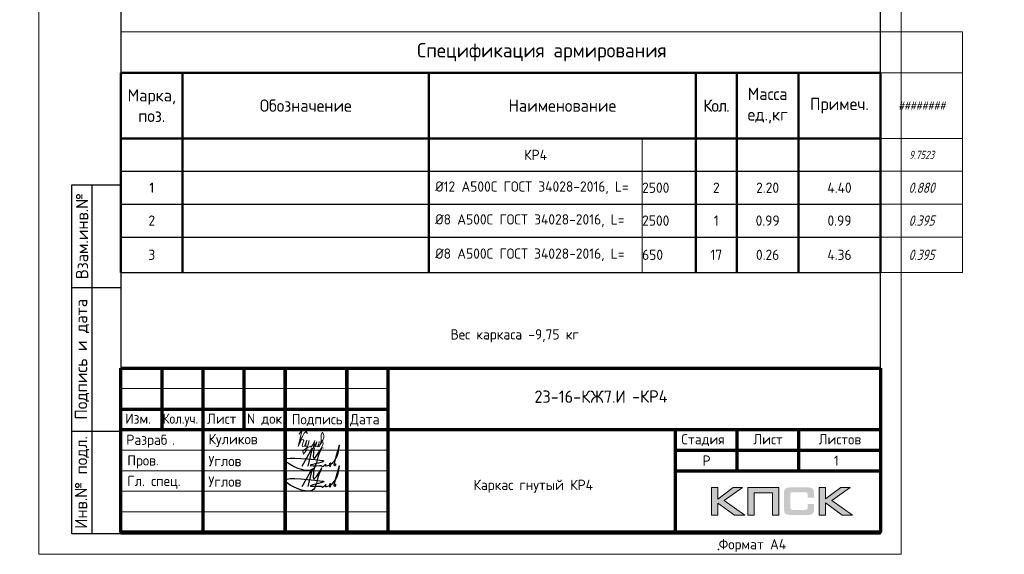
# Model space of a CAD drawing. Header units: millimetres. Extents: x 251864 to 617215, y -272865 to -46010.
# Tile 30 of 53: x 443689 to 467671, y -204320 to -191301. Entities that reach past the tile are written whole.
import ezdxf
from ezdxf.enums import TextEntityAlignment as Align

# ---------------------------------------------------------------- set-up
doc = ezdxf.new("R2010")
doc.units = ezdxf.units.MM
doc.layers.get('Defpoints').update_dxf_attribs({"color": 140})
for name, color, linetype, lineweight in [('АС-Таблицы', 7, 'Continuous', 20), ('Выноски', 20, 'Continuous', 20), ('Размеры', 54, 'Continuous', 20), ('Рамка', 7, 'Continuous', 70), ('СО_ОСНОВНАЯ_060', 142, 'Continuous', 60), ('Текст', 41, 'Continuous', 30), ('ТОНКИЕ', 7, 'Continuous', 9)]:
    doc.layers.add(name, color=color, linetype=linetype, lineweight=lineweight)
doc.layers.add('ТОЛСТЫЕ_ОСНОВНЫЕ', color=6, linetype='Continuous')
doc.styles.add('AC-Размерный', font='isocpeur.TTF', dxfattribs={"width": 0.8, "oblique": 15})
doc.styles.add('GOST-2.304_Type-B', font='GOST_Common.ttf')
doc.styles.add('style1', font='GOST_Common.ttf', dxfattribs={"height": 500})
doc.styles.add('ГОСТ', font='GOST_Common.ttf')

# ---------------------------------------------------------------- blocks, each defined once
blk = doc.blocks.new('Роспись')
at = {"layer": 'Текст', "color": 7}
blk.add_lwpolyline([(4.18, 0.67), (6.68, 5.03), (5.62, 0.66)], dxfattribs=at)
for points in [[(7.11, 5.14), (7.17, 2.59), (9.02, 5.2), (8.57, 4.35), (6.55, -0.29), (0.19, 1.88), (9.09, 2.02)], [(11.23, 1.12), (12.72, 3.08), (13.28, 5.66), (11.96, 0.97)], [(9.09, 2.02), (9.4, 1.96), (6.15, 0.84), (8.42, 0.77), (8.9, 0.77)], [(8.9, 0.77), (8.97, 0.64), (9.94, 1.16)], [(9.94, 1.16), (9.82, 0.79), (10.85, 0.93)], [(10.85, 0.93), (11.13, 1.44), (11.23, 1.11), (10.92, 0.57), (10.85, 0.93)], [(11.23, 1.12), (11.03, 1.05), (10.98, 1.33), (11.05, 1.41)], [(11.96, 0.97), (12.16, 0.71), (12.34, 1.19), (12.03, 1.14), (11.96, 0.97)]]:
    blk.add_spline(points, degree=3, dxfattribs=at)
blk = doc.blocks.new('11')
at = {"layer": 'Выноски'}
for p, q in [((47885, 66608), (47944, 66700)), ((47944, 66700), (47962, 66737)), ((47962, 66737), (47989, 66781)), ((47989, 66781), (48016, 66806)), ((48016, 66806), (48038, 66823)), ((48038, 66823), (48060, 66786)), ((48060, 66786), (48058, 66769))]:
    blk.add_line(p, q, dxfattribs=at)
blk.add_lwpolyline([(47863, 66761), (47937, 66865), (47843, 66458), (47885, 66564), (47905, 66616), (47954, 66628), (47979, 66606), (47957, 66539), (47937, 66487), (47947, 66458), (47991, 66470), (48051, 66611), (48041, 66569), (48023, 66505), (48023, 66448), (48065, 66448), (48090, 66529), (48110, 66608), (48043, 66369), (47972, 66275), (47954, 66344), (47991, 66389), (48078, 66431), (48142, 66470), (48154, 66441), (48204, 66512), (48246, 66606), (48209, 66455), (48204, 66418), (48295, 66574), (48265, 66463), (48265, 66455), (48312, 66453), (48342, 66529), (48347, 66584), (48337, 66465), (48349, 66453), (48401, 66569), (48443, 66616), (48461, 66678), (48466, 66727), (48436, 66811), (48399, 66754), (48399, 66618), (48389, 66549), (48374, 66507), (48416, 66564), (48441, 66576), (48451, 66524), (48433, 66482), (48419, 66453), (48424, 66428), (48458, 66421)], dxfattribs=at)
blk = doc.blocks.new('штамп2')
h = blk.add_hatch(color=0)
h.paths.add_polyline_path([(328185, -69575), (328071, -69575), (327885, -69715), (327885, -69575), (327806, -69575), (327806, -69911), (327885, -69911), (327885, -69764), (328086, -69911), (328212, -69911), (327962, -69733)])
h.paths.add_polyline_path([(328326, -69638), (328549, -69638), (328549, -69911), (328627, -69911), (328627, -69575), (328543, -69575), (328248, -69575), (328248, -69655), (328248, -69911), (328326, -69911)])
h.paths.add_polyline_path([(329196, -69573), (329117, -69573), (329117, -69910), (329196, -69910), (329196, -69762), (329397, -69910), (329523, -69910), (329273, -69732), (329496, -69573), (329382, -69573), (329196, -69713)])
at = {"true_color": 0x5f007f}
blk.add_hatch(color=206, dxfattribs=at).paths.add_polyline_path([(329051, -69611), (329050, -69607), (329049, -69604), (329047, -69601), (329045, -69598), (329044, -69595), (329042, -69593), (329040, -69590), (329038, -69588), (329035, -69587), (329032, -69584), (329029, -69583), (329025, -69581), (329022, -69580), (329018, -69579), (329014, -69578), (329005, -69576), (328996, -69574), (328985, -69574), (328973, -69573), (328773, -69573), (328761, -69574), (328751, -69574), (328741, -69576), (328732, -69578), (328728, -69579), (328724, -69580), (328720, -69581), (328717, -69583), (328714, -69584), (328711, -69587), (328709, -69588), (328706, -69590), (328704, -69593), (328702, -69595), (328700, -69598), (328699, -69601), (328697, -69604), (328696, -69607), (328695, -69611), (328694, -69615), (328692, -69623), (328690, -69632), (328689, -69642), (328689, -69653), (328689, -69830), (328689, -69841), (328690, -69851), (328692, -69860), (328694, -69869), (328695, -69872), (328696, -69876), (328697, -69879), (328699, -69882), (328700, -69885), (328702, -69888), (328704, -69890), (328706, -69893), (328709, -69895), (328711, -69897), (328714, -69898), (328717, -69900), (328720, -69902), (328724, -69903), (328728, -69904), (328732, -69905), (328741, -69907), (328751, -69908), (328761, -69909), (328773, -69910), (328973, -69910), (328985, -69909), (328996, -69909), (329005, -69907), (329014, -69906), (329018, -69904), (329022, -69903), (329025, -69902), (329029, -69900), (329032, -69899), (329035, -69897), (329038, -69895), (329040, -69893), (329042, -69891), (329044, -69888), (329045, -69886), (329047, -69882), (329049, -69879), (329050, -69876), (329051, -69872), (329053, -69869), (329054, -69860), (329056, -69851), (329057, -69841), (329057, -69830), (329057, -69774), (328978, -69774), (328978, -69820), (328978, -69823), (328978, -69826), (328977, -69829), (328977, -69831), (328976, -69834), (328975, -69836), (328973, -69838), (328971, -69840), (328970, -69841), (328968, -69843), (328965, -69844), (328963, -69845), (328960, -69845), (328957, -69846), (328954, -69846), (328951, -69847), (328789, -69847), (328787, -69846), (328784, -69846), (328782, -69845), (328780, -69844), (328778, -69842), (328776, -69841), (328774, -69839), (328773, -69837), (328772, -69835), (328771, -69833), (328770, -69831), (328769, -69828), (328768, -69823), (328767, -69819), (328767, -69657), (328767, -69654), (328768, -69652), (328769, -69649), (328769, -69647), (328770, -69645), (328771, -69643), (328772, -69641), (328774, -69639), (328775, -69638), (328777, -69637), (328779, -69636), (328781, -69635), (328784, -69634), (328786, -69634), (328789, -69634), (328792, -69634), (328951, -69634), (328954, -69634), (328957, -69634), (328960, -69635), (328962, -69635), (328965, -69636), (328967, -69637), (328969, -69639), (328971, -69640), (328973, -69643), (328974, -69645), (328976, -69647), (328977, -69649), (328977, -69652), (328978, -69654), (328978, -69657), (328978, -69661), (328978, -69698), (329057, -69698), (329057, -69653), (329057, -69642), (329056, -69632), (329054, -69623), (329052, -69615)])
at = {"color": 0, "lineweight": 0}
for points in [[(327806, -69911), (327806, -69575), (327885, -69575), (327885, -69715), (328071, -69575), (328185, -69575), (327962, -69733), (328212, -69911), (328086, -69911), (327885, -69764), (327885, -69911), (327806, -69911)], [(328326, -69911), (328326, -69638), (328549, -69638), (328549, -69911), (328627, -69911), (328627, -69575), (328543, -69575), (328248, -69575), (328248, -69655), (328248, -69911), (328326, -69911)], [(329117, -69910), (329117, -69573), (329196, -69573), (329196, -69713), (329382, -69573), (329496, -69573), (329273, -69732), (329523, -69910), (329397, -69910), (329196, -69762), (329196, -69910), (329117, -69910)]]:
    blk.add_lwpolyline(points, close=True, dxfattribs=at)
at = {"layer": 'Рамка'}
for p, q in [((320616, -68120), (329866, -68120)), ((321616, -70120), (321616, -68120)), ((322616, -70120), (322616, -68120)), ((322616, -68120), (322616, -70120)), ((323366, -68120), (323366, -70120)), ((323366, -70120), (323366, -68120)), ((323866, -68120), (323866, -70120)), ((320616, -68620), (323866, -68620)), ((320616, -68870), (323866, -68870)), ((327366, -68870), (327366, -70120)), ((327366, -69120), (329866, -69120)), ((327366, -69120), (329866, -69120))]:
    blk.add_line(p, q, dxfattribs=at)
at = {"layer": 'Рамка', "color": 7}
for p, q in [((321116, -68870), (321116, -68120)), ((322116, -68870), (322116, -68120)), ((320616, -68870), (329866, -68870)), ((328116, -68870), (328116, -69370)), ((328866, -68870), (328866, -69370)), ((327366, -69370), (329866, -69370))]:
    blk.add_line(p, q, dxfattribs=at)
at = {"layer": 'Рамка', "color": 7, "lineweight": 15}
for p, q in [((320616, -68370), (323866, -68370)), ((320616, -69120), (323866, -69120)), ((320616, -69370), (323866, -69370)), ((320616, -69620), (323866, -69620)), ((320616, -69620), (323866, -69620)), ((320616, -69870), (323866, -69870))]:
    blk.add_line(p, q, dxfattribs=at)
at = {"layer": 'Рамка'}
blk.add_lwpolyline([(329866, -68120), (329866, -70120), (320616, -70120), (320616, -68120)], dxfattribs=at)
at = {"color": 18, "true_color": 0x000000, "xscale": 50, "yscale": 50, "zscale": 50}
for p in [(322612, -69347), (322612, -69597)]:
    blk.add_blockref('Роспись', p, dxfattribs=at)
at = {"layer": 'Выноски', "xscale": 0.5, "yscale": 0.5, "zscale": 0.5}
blk.add_blockref('11', (298854, -102305), dxfattribs=at)
at = {"color": 7, "style": 'ГОСТ'}
for s, p in [('Разраб', (320681, -69056)), ('.', (321237, -69056))]:
    blk.add_text(s, height=125, dxfattribs=at).set_placement(p)
at = {"layer": 'Размеры', "color": 7, "char_height": 125, "attachment_point": 4, "style": 'ГОСТ'}
for s, insert in [('{\\C256;Куликов}', (321681, -69003)), ('Пров.', (320693, -69262)), ('Углов', (321681, -69253)), ('Гл. спец.', (320693, -69512)), ('Углов', (321681, -69503))]:
    blk.add_mtext_dynamic_manual_height_columns(s, width=1000, gutter_width=625, heights=[0], dxfattribs=dict(at, insert=insert))
at = {"layer": 'Текст', "color": 7, "style": 'ГОСТ'}
blk.add_text('23-16-КЖ7.И', height=150, dxfattribs=at).set_placement((326207, -68469), align=Align.MIDDLE_CENTER)
at = {"layer": 'Текст', "color": 7}
for s, style, p in [('Изм.', 'GOST-2.304_Type-B', (320666, -68799)), ('Лист', 'GOST-2.304_Type-B', (321663, -68800)), ('N док.', 'GOST-2.304_Type-B', (322148, -68799)), ('Подпись', 'GOST-2.304_Type-B', (322696, -68806)), ('Дата', 'GOST-2.304_Type-B', (323406, -68806)), ('Стадия', 'GOST-2.304_Type-B', (327441, -69050)), ('Лист', 'GOST-2.304_Type-B', (328316, -69050)), ('Листов', 'GOST-2.304_Type-B', (329112, -69050)), ('Р', 'ГОСТ', (327698, -69310)), ('1', 'ГОСТ', (329299, -69311))]:
    blk.add_text(s, height=125, dxfattribs=dict(at, style=style)).set_placement(p)
at = {"layer": 'Текст', "color": 7, "style": 'GOST-2.304_Type-B', "width": 0.9}
blk.add_text('Кол.уч.', height=125, dxfattribs=at).set_placement((321125, -68798))
blk = doc.blocks.new('*T962')
at = {"layer": 'Defpoints', "color": 8, "linetype": 'ByBlock', "lineweight": 0, "transparency": 16777216}
for p, q in [((0, 0), (20500, 0)), ((0, 0), (0, -1000)), ((20500, 0), (20500, -5867)), ((18500, -1000), (20500, -1000)), ((12693, -2600), (12693, -5867)), ((18500, -2600), (20500, -2600)), ((18500, -3400), (20500, -3400)), ((18500, -4200), (20500, -4200)), ((18500, -5000), (20500, -5000)), ((18500, -5867), (20500, -5867))]:
    blk.add_line(p, q, dxfattribs=at)
at = {"layer": 'АС-Таблицы', "color": 0, "linetype": 'ByBlock', "lineweight": 50, "transparency": 16777216}
for p, q in [((0, -1000), (18500, -1000)), ((0, -1000), (0, -5867)), ((1500, -1000), (1500, -5867)), ((7500, -1000), (7500, -5867)), ((14000, -1000), (14000, -5867)), ((15000, -1000), (15000, -5867)), ((16500, -1000), (16500, -5867)), ((18500, -1000), (18500, -5867)), ((0, -2600), (18500, -2600))]:
    blk.add_line(p, q, dxfattribs=at)
at = {"layer": 'АС-Таблицы', "color": 0, "linetype": 'ByBlock', "lineweight": -2, "transparency": 16777216}
for p, q in [((0, -3400), (18500, -3400)), ((0, -4200), (18500, -4200)), ((0, -5000), (18500, -5000)), ((0, -5867), (18500, -5867))]:
    blk.add_line(p, q, dxfattribs=at)
at = {"layer": 'АС-Таблицы', "color": 0, "transparency": 16777216, "attachment_point": 5}
for s, insert, char_height, width, style in [('Спецификация {\\C256;армирования }', (10250, -500), 350, 20300, 'ГОСТ'), ('Марка, поз.', (750, -1800), 300, 1300, 'ГОСТ'), ('Масса ед.,кг', (15750, -1800), 300, 1300, 'ГОСТ'), ('Обозначение', (4500, -1800), 300, 5800, 'ГОСТ'), ('Наименование', (10750, -1800), 300, 6300, 'ГОСТ'), ('{\\T0.9;Кол.}', (14500, -1800), 300, 800, 'ГОСТ'), ('Примеч.', (17500, -1800), 300, 1800, 'ГОСТ'), ('########', (19500, -1800), 200, 1800, 'AC-Размерный'), ('КР4', (10096, -3000), 250, 5193, 'ГОСТ'), ('9.7523', (19500, -3000), 200, 1800, 'AC-Размерный'), ('{\\C5;1}', (750, -3800), 250, 1300, 'ГОСТ'), ('2', (14500, -3800), 250, 800, 'ГОСТ'), ('{\\C5;2.20}', (15750, -3800), 250, 1300, 'ГОСТ'), ('{\\C5;2}', (750, -4600), 250, 1300, 'ГОСТ'), ('1', (14500, -4600), 250, 800, 'ГОСТ'), ('{\\C5;0.99}', (15750, -4600), 250, 1300, 'ГОСТ'), ('3', (750, -5433), 250, 1300, 'ГОСТ'), ('17', (14500, -5433), 250, 800, 'ГОСТ'), ('{\\C5;0.26}', (15750, -5433), 250, 1300, 'ГОСТ')]:
    blk.add_mtext(s, dxfattribs=dict(at, insert=insert, char_height=char_height, width=width, style=style))
at = {"layer": 'АС-Таблицы', "color": 112, "transparency": 16777216, "char_height": 250, "width": 5193, "attachment_point": 4, "style": 'ГОСТ'}
for s, insert in [(' {\\C2;%%C12 A500С \\C0;ГОСТ 34028-2016, \\C2;L=}', (7500, -3800)), (' {\\C2;%%C8 A500С \\C0;ГОСТ 34028-2016, \\C2;L=}', (7500, -4600)), (' {\\C2;%%C8 A500С \\C0;ГОСТ 34028-2016, \\C2;L=}', (7500, -5433))]:
    blk.add_mtext(s, dxfattribs=dict(at, insert=insert))
at = {"layer": 'АС-Таблицы', "color": 32, "transparency": 16777216, "char_height": 250}
for s, insert, width, attachment_point, style in [('2500', (12693, -3800), 1307, 4, 'ГОСТ'), ('0.880', (19500, -3800), 1800, 5, 'AC-Размерный'), ('2500', (12693, -4600), 1307, 4, 'ГОСТ'), ('0.395', (19500, -4600), 1800, 5, 'AC-Размерный'), ('650', (12693, -5433), 1307, 4, 'ГОСТ'), ('0.395', (19500, -5433), 1800, 5, 'AC-Размерный')]:
    blk.add_mtext(s, dxfattribs=dict(at, insert=insert, width=width, attachment_point=attachment_point, style=style))
at = {"layer": 'АС-Таблицы', "color": 26, "transparency": 16777216, "char_height": 250, "width": 1800, "attachment_point": 5, "style": 'ГОСТ'}
for s, insert in [('{\\C5;4.40}', (17500, -3800)), ('{\\C5;0.99}', (17500, -4600)), ('{\\C5;4.36}', (17500, -5433))]:
    blk.add_mtext(s, dxfattribs=dict(at, insert=insert))
blk = doc.blocks.new('*U281')
blk.add_point((165.57, 1.2))
at = {"layer": 'ТОЛСТЫЕ_ОСНОВНЫЕ'}
for p, q in [((8, 5), (8, 90)), ((8, 90), (20, 90)), ((13, 5), (13, 90)), ((8, 65), (20, 65)), ((8, 30), (20, 30)), ((20, 5), (8, 5))]:
    blk.add_line(p, q, dxfattribs=at)
at = {"layer": 'ТОЛСТЫЕ_ОСНОВНЫЕ', "color": 6}
blk.add_lwpolyline([(20, 5), (205, 5), (205, 292), (20, 292)], close=True, dxfattribs=at)
at = {"layer": 'ТОНКИЕ'}
blk.add_lwpolyline([(0, 0), (210, 0), (210, 297), (0, 297)], close=True, dxfattribs=at)
at = {"layer": 'Текст', "style": 'style1'}
for s, p in [('Взам.инв.№', (10.5, 77.5)), ('Подпись и дата', (10.5, 47.5)), ('Инв.№ подл.', (10.5, 17.5))]:
    blk.add_text(s, height=3, rotation=90, dxfattribs=at).set_placement(p, align=Align.MIDDLE)
blk.add_text('Формат А4', height=2.5, dxfattribs=at).set_placement((165.57, 1.2))

msp = doc.modelspace()

# ---------------------------------------------------------------- block references
at = {"xscale": 100, "yscale": 100, "zscale": 100}
msp.add_blockref('*U281', (444156.3, -204319.6, 0), dxfattribs=at)
msp.add_blockref('*T962', (446156.3, -191592.9, 0))
at = {"layer": 'Размеры', "xscale": 2, "yscale": 2, "zscale": 2}
msp.add_blockref('штамп2', (-195075.7, -63543.4, 0), dxfattribs=at)

# ---------------------------------------------------------------- texts
at = {"color": 0, "linetype": 'Continuous', "insert": (458604.3, -200324.9, 0), "char_height": 300, "width": 19720.995, "attachment_point": 1, "style": 'ГОСТ'}
msp.add_mtext('-КР4', dxfattribs=at)
at = {"layer": 'СО_ОСНОВНАЯ_060', "color": 7, "lineweight": 13, "ltscale": 100, "char_height": 250, "width": 17960.285, "attachment_point": 2, "style": 'ГОСТ'}
for insert in [(455495.7, -198838.9, 0), (430979.6, -199093.6)]:
    msp.add_mtext('\\pi500;Вес каркаса -9,75 кг', dxfattribs=dict(at, insert=insert))
at = {"layer": 'Текст', "color": 7, "linetype": 'Continuous', "style": 'GOST-2.304_Type-B'}
msp.add_text('Каркас гнутый КР4', height=250, dxfattribs=at).set_placement((454739.4, -202753.5, 0))

doc.saveas('drawing.dxf')
